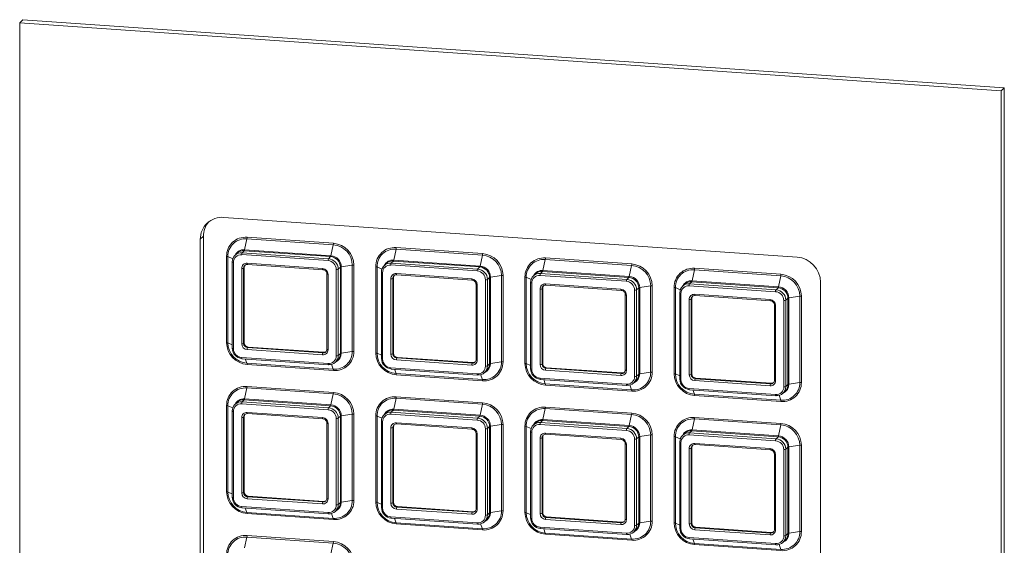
# Paper-space layout 'Sheet6' of a CAD drawing. Header units: millimetres. Extents: x 5 to 415, y 5 to 292.
# Tile 5 of 7: x 305 to 365, y 145 to 177. Entities that reach past the tile are written whole.
import ezdxf

# ---------------------------------------------------------------- set-up
doc = ezdxf.new("R2010")
doc.units = ezdxf.units.MM

psp = doc.layouts.new('Sheet6')

# ---------------------------------------------------------------- linework, layer by layer
at = {"color": 7, "linetype": 'Continuous', "lineweight": 15}
for p, q in [((304.679, 177.004), (304.873, 177.192)), ((365.05, 172.818), (304.679, 177.004)), ((304.679, 177.004), (304.679, 111.804)), ((365.244, 173.005), (304.873, 177.192)), ((365.05, 172.818), (365.244, 173.005)), ((365.05, 107.618), (365.05, 172.818)), ((365.244, 107.805), (365.244, 173.005)), ((352.493, 162.58), (317.236, 165.025)), ((315.787, 163.677), (315.982, 163.865)), ((315.787, 163.677), (315.787, 128.421)), ((315.982, 163.865), (315.982, 128.608)), ((318.654, 163.706), (318.511, 163.036)), ((323.967, 163.338), (318.654, 163.706)), ((318.664, 163.801), (323.976, 163.433)), ((318.489, 162.978), (318.36, 162.854)), ((323.801, 162.61), (318.489, 162.978)), ((318.511, 163.036), (323.824, 162.667)), ((323.967, 163.338), (323.824, 162.667)), ((327.831, 163.07), (327.688, 162.399)), ((333.143, 162.702), (327.831, 163.07)), ((327.84, 163.165), (333.153, 162.796)), ((317.406, 157.318), (317.406, 162.631)), ((317.482, 162.616), (317.482, 157.303)), ((318.054, 162.824), (317.925, 162.699)), ((323.646, 162.363), (318.334, 162.732)), ((318.36, 162.854), (323.672, 162.485)), ((323.801, 162.61), (323.672, 162.485)), ((327.665, 162.342), (327.536, 162.217)), ((332.977, 161.973), (327.665, 162.342)), ((327.688, 162.399), (333, 162.031)), ((333.143, 162.702), (333, 162.031)), ((337.007, 162.434), (336.864, 161.763)), ((342.319, 162.065), (337.007, 162.434)), ((337.016, 162.528), (342.329, 162.16)), ((317.753, 162.285), (317.753, 156.972)), ((317.827, 162.26), (317.827, 156.947)), ((318.334, 157.25), (318.334, 161.887)), ((318.495, 161.943), (318.456, 161.905)), ((318.456, 161.905), (318.456, 157.269)), ((318.495, 161.943), (318.495, 157.306)), ((318.672, 162.201), (323.308, 161.88)), ((318.691, 162.127), (323.327, 161.805)), ((324.153, 156.509), (324.153, 161.821)), ((324.405, 161.964), (324.276, 161.84)), ((324.276, 161.84), (324.276, 156.527)), ((324.405, 156.651), (324.405, 161.964)), ((325.139, 162.085), (324.463, 161.984)), ((324.463, 161.984), (324.463, 156.671)), ((325.139, 156.772), (325.139, 162.085)), ((325.234, 162.088), (325.234, 156.775)), ((326.583, 156.682), (326.583, 161.994)), ((326.659, 161.979), (326.659, 156.667)), ((327.231, 162.188), (327.102, 162.063)), ((332.823, 161.727), (327.51, 162.096)), ((327.536, 162.217), (332.849, 161.849)), ((332.977, 161.973), (332.849, 161.849)), ((336.864, 161.763), (342.177, 161.394)), ((342.319, 162.065), (342.177, 161.394)), ((346.183, 161.797), (346.04, 161.126)), ((351.496, 161.429), (346.183, 161.797)), ((346.193, 161.892), (351.505, 161.523)), ((323.572, 161.543), (323.572, 156.907)), ((323.646, 161.518), (323.646, 156.882)), ((326.929, 161.649), (326.929, 156.336)), ((327.003, 161.624), (327.003, 156.311)), ((327.51, 156.614), (327.51, 161.25)), ((327.671, 161.306), (327.633, 161.269)), ((327.633, 161.269), (327.633, 156.632)), ((327.671, 161.306), (327.671, 156.67)), ((327.848, 161.565), (332.485, 161.243)), ((327.867, 161.49), (332.504, 161.169)), ((333.33, 155.872), (333.33, 161.185)), ((333.581, 161.328), (333.452, 161.203)), ((333.452, 161.203), (333.452, 155.891)), ((333.581, 156.015), (333.581, 161.328)), ((334.315, 161.448), (333.639, 161.347)), ((333.639, 161.347), (333.639, 156.035)), ((334.315, 156.136), (334.315, 161.448)), ((334.41, 161.452), (334.41, 156.139)), ((335.759, 156.045), (335.759, 161.358)), ((335.835, 161.343), (335.835, 156.03)), ((336.407, 161.551), (336.278, 161.427)), ((341.999, 161.091), (336.686, 161.459)), ((336.841, 161.705), (336.712, 161.581)), ((336.712, 161.581), (342.025, 161.212)), ((342.154, 161.337), (336.841, 161.705)), ((342.154, 161.337), (342.025, 161.212)), ((346.04, 161.126), (351.353, 160.758)), ((351.496, 161.429), (351.353, 160.758)), ((332.749, 160.907), (332.749, 156.27)), ((332.823, 160.882), (332.823, 156.245)), ((336.105, 161.012), (336.105, 155.7)), ((336.179, 160.987), (336.179, 155.675)), ((336.686, 155.978), (336.686, 160.614)), ((336.848, 160.67), (336.809, 160.632)), ((336.809, 160.632), (336.809, 155.996)), ((336.848, 160.67), (336.848, 156.033)), ((337.024, 160.929), (341.661, 160.607)), ((337.043, 160.854), (341.68, 160.532)), ((342.506, 155.236), (342.506, 160.548)), ((342.757, 160.691), (342.629, 160.567)), ((342.629, 160.567), (342.629, 155.254)), ((342.757, 155.379), (342.757, 160.691)), ((343.491, 160.812), (342.816, 160.711)), ((342.816, 160.711), (342.816, 155.398)), ((343.491, 155.499), (343.491, 160.812)), ((343.586, 160.815), (343.586, 155.503)), ((344.935, 155.409), (344.935, 160.722)), ((345.011, 160.707), (345.011, 155.394)), ((345.583, 160.915), (345.454, 160.79)), ((351.175, 160.454), (345.863, 160.823)), ((346.017, 161.069), (345.889, 160.944)), ((345.889, 160.944), (351.201, 160.576)), ((351.33, 160.7), (346.017, 161.069)), ((351.33, 160.7), (351.201, 160.576)), ((353.942, 125.775), (353.942, 161.031)), ((341.925, 160.271), (341.925, 155.634)), ((341.999, 160.246), (341.999, 155.609)), ((345.281, 160.376), (345.281, 155.063)), ((345.356, 160.351), (345.356, 155.038)), ((345.863, 155.341), (345.863, 159.978)), ((346.024, 160.033), (345.985, 159.996)), ((345.985, 159.996), (345.985, 155.359)), ((346.024, 160.033), (346.024, 155.397)), ((346.201, 160.292), (350.837, 159.971)), ((346.22, 160.217), (350.856, 159.896)), ((351.682, 154.599), (351.682, 159.912)), ((351.934, 160.055), (351.805, 159.93)), ((351.805, 159.93), (351.805, 154.618)), ((351.934, 154.742), (351.934, 160.055)), ((352.668, 160.176), (351.992, 160.075)), ((351.992, 160.075), (351.992, 154.762)), ((352.668, 154.863), (352.668, 160.176)), ((352.763, 160.179), (352.763, 154.866)), ((351.101, 159.634), (351.101, 154.998)), ((351.175, 159.609), (351.175, 154.973)), ((318.495, 157.306), (318.456, 157.269)), ((323.308, 156.567), (318.672, 156.889)), ((318.737, 157.048), (318.698, 157.01)), ((318.698, 157.01), (323.334, 156.689)), ((318.737, 157.048), (323.373, 156.726)), ((318.334, 156.405), (323.646, 156.037)), ((318.353, 156.33), (323.665, 155.962)), ((323.373, 156.726), (323.334, 156.689)), ((324.405, 156.651), (324.276, 156.527)), ((325.139, 156.772), (324.463, 156.671)), ((327.671, 156.67), (327.633, 156.632)), ((327.913, 156.411), (327.874, 156.374)), ((327.874, 156.374), (332.51, 156.052)), ((327.913, 156.411), (332.549, 156.09)), ((318.654, 156.05), (323.967, 155.681)), ((323.976, 155.605), (318.664, 155.974)), ((324.106, 156.119), (324.235, 156.244)), ((327.51, 155.769), (332.823, 155.4)), ((327.529, 155.694), (332.842, 155.326)), ((332.485, 155.931), (327.848, 156.252)), ((332.549, 156.09), (332.51, 156.052)), ((333.581, 156.015), (333.452, 155.891)), ((334.315, 156.136), (333.639, 156.035)), ((336.848, 156.033), (336.809, 155.996)), ((337.089, 155.775), (337.05, 155.738)), ((337.05, 155.738), (341.687, 155.416)), ((337.089, 155.775), (341.726, 155.454)), ((327.831, 155.413), (333.143, 155.045)), ((333.153, 154.969), (327.84, 155.337)), ((333.283, 155.483), (333.412, 155.607)), ((336.686, 155.132), (341.999, 154.764)), ((336.705, 155.058), (342.018, 154.689)), ((341.661, 155.294), (337.024, 155.616)), ((341.726, 155.454), (341.687, 155.416)), ((342.757, 155.379), (342.629, 155.254)), ((343.491, 155.499), (342.816, 155.398)), ((346.024, 155.397), (345.985, 155.359)), ((346.265, 155.139), (346.227, 155.101)), ((346.227, 155.101), (350.863, 154.78)), ((346.265, 155.139), (350.902, 154.817)), ((318.654, 154.53), (318.511, 153.859)), ((323.967, 154.162), (318.654, 154.53)), ((318.664, 154.625), (323.976, 154.256)), ((337.007, 154.777), (342.319, 154.409)), ((342.329, 154.332), (337.016, 154.701)), ((342.459, 154.846), (342.588, 154.971)), ((345.863, 154.496), (351.175, 154.128)), ((350.837, 154.658), (346.201, 154.98)), ((350.902, 154.817), (350.863, 154.78)), ((351.934, 154.742), (351.805, 154.618)), ((352.668, 154.863), (351.992, 154.762)), ((318.511, 153.859), (323.824, 153.491)), ((323.967, 154.162), (323.824, 153.491)), ((327.831, 153.894), (327.688, 153.223)), ((333.143, 153.525), (327.831, 153.894)), ((327.84, 153.988), (333.153, 153.62)), ((345.882, 154.421), (351.194, 154.053)), ((346.183, 154.141), (351.496, 153.772)), ((351.505, 153.696), (346.193, 154.064)), ((351.635, 154.21), (351.764, 154.335)), ((317.406, 148.142), (317.406, 153.454)), ((317.482, 153.439), (317.482, 148.127)), ((318.054, 153.648), (317.925, 153.523)), ((323.646, 153.187), (318.334, 153.556)), ((318.489, 153.802), (318.36, 153.677)), ((318.36, 153.677), (323.672, 153.309)), ((323.801, 153.433), (318.489, 153.802)), ((323.801, 153.433), (323.672, 153.309)), ((333.143, 153.525), (333, 152.854)), ((337.007, 153.257), (336.864, 152.586)), ((342.319, 152.889), (337.007, 153.257)), ((337.016, 153.352), (342.329, 152.983)), ((317.753, 153.109), (317.753, 147.796)), ((317.827, 153.084), (317.827, 147.771)), ((318.334, 148.074), (318.334, 152.71)), ((318.495, 152.766), (318.456, 152.729)), ((318.456, 152.729), (318.456, 148.092)), ((318.495, 152.766), (318.495, 148.13)), ((318.672, 153.025), (323.308, 152.704)), ((318.691, 152.95), (323.327, 152.629)), ((324.153, 147.332), (324.153, 152.645)), ((324.405, 152.788), (324.276, 152.663)), ((324.276, 152.663), (324.276, 147.351)), ((324.405, 147.475), (324.405, 152.788)), ((325.139, 152.908), (324.463, 152.807)), ((324.463, 152.807), (324.463, 147.495)), ((325.139, 147.596), (325.139, 152.908)), ((325.234, 152.912), (325.234, 147.599)), ((326.583, 147.505), (326.583, 152.818)), ((326.659, 152.803), (326.659, 147.49)), ((327.231, 153.011), (327.102, 152.887)), ((332.823, 152.551), (327.51, 152.919)), ((327.665, 153.165), (327.536, 153.041)), ((327.536, 153.041), (332.849, 152.672)), ((332.977, 152.797), (327.665, 153.165)), ((327.688, 153.223), (333, 152.854)), ((332.977, 152.797), (332.849, 152.672)), ((342.319, 152.889), (342.177, 152.218)), ((346.193, 152.716), (351.505, 152.347)), ((323.572, 152.367), (323.572, 147.731)), ((323.646, 152.342), (323.646, 147.706)), ((326.929, 152.472), (326.929, 147.16)), ((327.003, 152.447), (327.003, 147.135)), ((327.51, 147.438), (327.51, 152.074)), ((327.671, 152.13), (327.633, 152.092)), ((327.633, 152.092), (327.633, 147.456)), ((327.671, 152.13), (327.671, 147.493)), ((327.848, 152.389), (332.485, 152.067)), ((327.867, 152.314), (332.504, 151.992)), ((333.581, 152.151), (333.452, 152.027)), ((333.452, 152.027), (333.452, 146.714)), ((333.581, 146.839), (333.581, 152.151)), ((334.315, 152.272), (333.639, 152.171)), ((333.639, 152.171), (333.639, 146.858)), ((334.315, 146.959), (334.315, 152.272)), ((334.41, 152.275), (334.41, 146.963)), ((335.759, 146.869), (335.759, 152.182)), ((335.835, 152.167), (335.835, 146.854)), ((336.407, 152.375), (336.278, 152.25)), ((341.999, 151.914), (336.686, 152.283)), ((336.841, 152.529), (336.712, 152.404)), ((336.712, 152.404), (342.025, 152.036)), ((342.154, 152.161), (336.841, 152.529)), ((336.864, 152.586), (342.177, 152.218)), ((342.154, 152.161), (342.025, 152.036)), ((346.183, 152.621), (346.04, 151.95)), ((351.496, 152.253), (346.183, 152.621)), ((351.496, 152.253), (351.353, 151.582)), ((332.749, 151.731), (332.749, 147.094)), ((332.823, 151.706), (332.823, 147.069)), ((333.33, 146.696), (333.33, 152.009)), ((336.105, 151.836), (336.105, 146.523)), ((336.179, 151.811), (336.179, 146.498)), ((336.686, 146.801), (336.686, 151.438)), ((336.848, 151.493), (336.809, 151.456)), ((336.809, 151.456), (336.809, 146.82)), ((336.848, 151.493), (336.848, 146.857)), ((337.024, 151.752), (341.661, 151.431)), ((337.043, 151.678), (341.68, 151.356)), ((342.757, 151.515), (342.629, 151.39)), ((342.757, 146.202), (342.757, 151.515)), ((343.491, 151.636), (342.816, 151.535)), ((342.816, 151.535), (342.816, 146.222)), ((343.491, 146.323), (343.491, 151.636)), ((343.586, 151.639), (343.586, 146.326)), ((344.935, 146.233), (344.935, 151.545)), ((345.011, 151.53), (345.011, 146.218)), ((345.583, 151.738), (345.454, 151.614)), ((351.175, 151.278), (345.863, 151.646)), ((346.017, 151.893), (345.889, 151.768)), ((345.889, 151.768), (351.201, 151.4)), ((351.33, 151.524), (346.017, 151.893)), ((346.04, 151.95), (351.353, 151.582)), ((351.33, 151.524), (351.201, 151.4)), ((341.925, 151.094), (341.925, 146.458)), ((341.999, 151.069), (341.999, 146.433)), ((342.506, 146.06), (342.506, 151.372)), ((342.629, 151.39), (342.629, 146.078)), ((345.281, 151.2), (345.281, 145.887)), ((345.356, 151.175), (345.356, 145.862)), ((346.024, 150.857), (345.985, 150.82)), ((345.985, 150.82), (345.985, 146.183)), ((346.024, 150.857), (346.024, 146.221)), ((346.201, 151.116), (350.837, 150.794)), ((346.22, 151.041), (350.856, 150.72)), ((351.934, 150.879), (351.805, 150.754)), ((351.934, 145.566), (351.934, 150.879)), ((352.668, 150.999), (351.992, 150.898)), ((351.992, 150.898), (351.992, 145.586)), ((352.668, 145.687), (352.668, 150.999)), ((352.763, 151.002), (352.763, 145.69)), ((345.863, 146.165), (345.863, 150.801)), ((351.101, 150.458), (351.101, 145.821)), ((351.175, 150.433), (351.175, 145.796)), ((351.682, 145.423), (351.682, 150.736)), ((351.805, 150.754), (351.805, 145.441)), ((318.495, 148.13), (318.456, 148.092)), ((318.737, 147.872), (318.698, 147.834)), ((318.698, 147.834), (323.334, 147.513)), ((318.737, 147.872), (323.373, 147.55)), ((318.334, 147.229), (323.646, 146.86)), ((323.308, 147.391), (318.672, 147.712)), ((323.373, 147.55), (323.334, 147.513)), ((324.405, 147.475), (324.276, 147.351)), ((325.139, 147.596), (324.463, 147.495)), ((327.671, 147.493), (327.633, 147.456)), ((327.913, 147.235), (327.874, 147.198)), ((327.874, 147.198), (332.51, 146.876)), ((327.913, 147.235), (332.549, 146.914)), ((318.353, 147.154), (323.665, 146.786)), ((318.654, 146.873), (323.967, 146.505)), ((323.976, 146.429), (318.664, 146.797)), ((324.106, 146.943), (324.235, 147.068)), ((327.51, 146.592), (332.823, 146.224)), ((332.485, 146.755), (327.848, 147.076)), ((332.549, 146.914), (332.51, 146.876)), ((333.581, 146.839), (333.452, 146.714)), ((334.315, 146.959), (333.639, 146.858)), ((336.848, 146.857), (336.809, 146.82)), ((337.089, 146.599), (337.05, 146.561)), ((337.089, 146.599), (341.726, 146.277)), ((327.529, 146.518), (332.842, 146.149)), ((327.831, 146.237), (333.143, 145.869)), ((333.153, 145.792), (327.84, 146.161)), ((333.283, 146.307), (333.412, 146.431)), ((341.661, 146.118), (337.024, 146.44)), ((337.05, 146.561), (341.687, 146.24)), ((341.726, 146.277), (341.687, 146.24)), ((342.757, 146.202), (342.629, 146.078)), ((343.491, 146.323), (342.816, 146.222)), ((346.024, 146.221), (345.985, 146.183)), ((346.265, 145.962), (346.227, 145.925)), ((346.265, 145.962), (350.902, 145.641)), ((318.664, 145.448), (323.976, 145.08)), ((336.686, 145.956), (341.999, 145.588)), ((336.705, 145.881), (342.018, 145.513)), ((337.007, 145.601), (342.319, 145.232)), ((342.329, 145.156), (337.016, 145.524)), ((342.459, 145.67), (342.588, 145.795)), ((350.837, 145.482), (346.201, 145.803)), ((346.227, 145.925), (350.863, 145.603)), ((350.902, 145.641), (350.863, 145.603)), ((351.934, 145.566), (351.805, 145.441)), ((352.668, 145.687), (351.992, 145.586)), ((318.654, 145.354), (318.511, 144.683)), ((323.967, 144.985), (318.654, 145.354)), ((323.967, 144.985), (323.824, 144.315)), ((345.863, 145.32), (351.175, 144.951)), ((345.882, 145.245), (351.194, 144.876)), ((346.183, 144.964), (351.496, 144.596)), ((351.505, 144.52), (346.193, 144.888)), ((351.635, 145.034), (351.764, 145.158))]:
    psp.add_line(p, q, dxfattribs=at)
at = {"color": 8, "linetype": 'Continuous', "lineweight": 15}
for p, q in [((317.482, 162.616), (317.787, 162.479)), ((326.659, 161.979), (326.963, 161.843)), ((335.835, 161.343), (336.139, 161.207)), ((345.011, 160.707), (345.315, 160.57)), ((317.482, 157.303), (317.753, 157.182)), ((318.654, 156.05), (318.558, 156.316)), ((326.659, 156.667), (326.929, 156.546)), ((323.967, 155.681), (323.856, 155.987)), ((327.831, 155.413), (327.734, 155.68)), ((335.835, 156.03), (336.105, 155.909)), ((333.143, 155.045), (333.033, 155.35)), ((345.011, 155.394), (345.281, 155.273)), ((337.007, 154.777), (336.911, 155.043)), ((342.319, 154.409), (342.209, 154.714)), ((346.183, 154.141), (346.087, 154.407)), ((351.496, 153.772), (351.385, 154.078)), ((317.482, 153.439), (317.787, 153.303)), ((326.659, 152.803), (326.963, 152.667)), ((335.835, 152.167), (336.139, 152.03)), ((345.011, 151.53), (345.315, 151.394)), ((317.482, 148.127), (317.753, 148.006)), ((326.659, 147.49), (326.929, 147.369)), ((318.654, 146.873), (318.558, 147.14)), ((323.967, 146.505), (323.856, 146.81)), ((335.835, 146.854), (336.105, 146.733)), ((327.831, 146.237), (327.734, 146.503)), ((333.143, 145.869), (333.033, 146.174)), ((345.011, 146.218), (345.281, 146.096)), ((337.007, 145.601), (336.911, 145.867)), ((342.319, 145.232), (342.209, 145.538)), ((346.183, 144.964), (346.087, 145.231)), ((351.496, 144.596), (351.385, 144.901))]:
    psp.add_line(p, q, dxfattribs=at)
at = {"color": 7, "linetype": 'Continuous', "lineweight": 15, "flags": 128}
for points in [[(317.756, 162.292), (317.753, 162.287), (317.753, 162.285)], [(326.932, 161.655), (326.929, 161.65), (326.929, 161.649)], [(336.109, 161.019), (336.105, 161.014), (336.105, 161.012)], [(345.281, 160.376), (345.282, 160.378), (345.285, 160.383)], [(323.665, 155.962), (323.667, 155.962), (323.672, 155.965)], [(332.842, 155.326), (332.843, 155.326), (332.849, 155.329)], [(342.018, 154.689), (342.02, 154.689), (342.025, 154.692)], [(351.201, 154.056), (351.196, 154.053), (351.194, 154.053)], [(317.756, 153.115), (317.753, 153.11), (317.753, 153.109)], [(326.932, 152.479), (326.929, 152.474), (326.929, 152.472)], [(336.109, 151.843), (336.105, 151.838), (336.105, 151.836)], [(345.281, 151.2), (345.282, 151.201), (345.285, 151.206)], [(323.665, 146.786), (323.667, 146.786), (323.672, 146.789)], [(332.842, 146.149), (332.843, 146.149), (332.849, 146.152)], [(342.018, 145.513), (342.02, 145.513), (342.025, 145.516)], [(351.201, 144.88), (351.196, 144.877), (351.194, 144.876)]]:
    psp.add_lwpolyline(points, dxfattribs=at)
at = {"color": 8, "linetype": 'Continuous', "lineweight": 15, "flags": 128}
for points in [[(317.753, 162.285), (317.753, 162.282), (317.758, 162.277), (317.766, 162.272), (317.777, 162.268), (317.792, 162.264), (317.808, 162.262), (317.827, 162.26)], [(318.672, 162.201), (318.672, 162.183), (318.674, 162.166), (318.676, 162.152), (318.679, 162.14), (318.683, 162.132), (318.688, 162.128), (318.691, 162.127)], [(323.308, 161.88), (323.309, 161.861), (323.31, 161.845), (323.313, 161.83), (323.316, 161.819), (323.32, 161.811), (323.324, 161.806), (323.327, 161.805)], [(326.929, 161.649), (326.93, 161.645), (326.934, 161.64), (326.942, 161.636), (326.954, 161.632), (326.968, 161.628), (326.985, 161.625), (327.003, 161.624)], [(327.848, 161.565), (327.849, 161.547), (327.85, 161.53), (327.852, 161.516), (327.856, 161.504), (327.86, 161.496), (327.864, 161.491), (327.867, 161.49)], [(332.485, 161.243), (332.485, 161.225), (332.487, 161.208), (332.489, 161.194), (332.492, 161.182), (332.496, 161.174), (332.501, 161.17), (332.503, 161.169)], [(336.105, 161.012), (336.106, 161.009), (336.11, 161.004), (336.119, 160.999), (336.13, 160.995), (336.144, 160.992), (336.161, 160.989), (336.179, 160.987)], [(337.024, 160.929), (337.025, 160.91), (337.026, 160.894), (337.029, 160.879), (337.032, 160.868), (337.036, 160.859), (337.04, 160.855), (337.043, 160.854)], [(341.661, 160.607), (341.661, 160.589), (341.663, 160.572), (341.665, 160.558), (341.668, 160.546), (341.672, 160.538), (341.677, 160.533), (341.68, 160.532)], [(345.356, 160.351), (345.337, 160.353), (345.321, 160.355), (345.306, 160.359), (345.295, 160.363), (345.287, 160.368), (345.282, 160.372), (345.281, 160.376)], [(351.175, 159.609), (351.157, 159.611), (351.14, 159.614), (351.126, 159.617), (351.115, 159.621), (351.106, 159.626), (351.102, 159.631), (351.101, 159.634)], [(317.753, 156.972), (317.753, 156.969), (317.758, 156.964), (317.766, 156.959), (317.777, 156.955), (317.792, 156.952), (317.808, 156.949), (317.827, 156.947)], [(323.572, 156.907), (323.573, 156.903), (323.578, 156.899), (323.586, 156.894), (323.597, 156.89), (323.611, 156.886), (323.628, 156.884), (323.646, 156.882)], [(318.334, 156.405), (318.334, 156.387), (318.336, 156.37), (318.338, 156.356), (318.341, 156.344), (318.345, 156.336), (318.35, 156.331), (318.353, 156.33)], [(326.929, 156.336), (326.93, 156.333), (326.934, 156.328), (326.942, 156.323), (326.954, 156.319), (326.968, 156.315), (326.985, 156.313), (327.003, 156.311)], [(332.749, 156.27), (332.749, 156.267), (332.754, 156.262), (332.762, 156.258), (332.773, 156.253), (332.788, 156.25), (332.804, 156.247), (332.823, 156.245)], [(323.646, 156.037), (323.647, 156.018), (323.648, 156.002), (323.651, 155.987), (323.654, 155.976), (323.658, 155.967), (323.662, 155.963), (323.665, 155.962)], [(327.51, 155.769), (327.511, 155.75), (327.512, 155.734), (327.514, 155.719), (327.518, 155.708), (327.522, 155.7), (327.526, 155.695), (327.529, 155.694)], [(336.105, 155.7), (336.106, 155.696), (336.11, 155.691), (336.119, 155.687), (336.13, 155.683), (336.144, 155.679), (336.161, 155.676), (336.179, 155.675)], [(332.823, 155.4), (332.823, 155.382), (332.825, 155.365), (332.827, 155.351), (332.83, 155.339), (332.834, 155.331), (332.839, 155.326), (332.842, 155.326)], [(336.686, 155.132), (336.687, 155.114), (336.688, 155.097), (336.691, 155.083), (336.694, 155.071), (336.698, 155.063), (336.702, 155.059), (336.705, 155.058)], [(341.925, 155.634), (341.926, 155.631), (341.93, 155.626), (341.938, 155.621), (341.95, 155.617), (341.964, 155.614), (341.981, 155.611), (341.999, 155.609)], [(345.356, 155.038), (345.337, 155.04), (345.321, 155.043), (345.306, 155.046), (345.295, 155.05), (345.287, 155.055), (345.282, 155.06), (345.281, 155.063)], [(341.999, 154.764), (341.999, 154.746), (342.001, 154.729), (342.003, 154.714), (342.007, 154.703), (342.01, 154.695), (342.015, 154.69), (342.018, 154.689)], [(351.175, 154.973), (351.157, 154.975), (351.14, 154.977), (351.126, 154.981), (351.115, 154.985), (351.106, 154.989), (351.102, 154.994), (351.101, 154.998)], [(317.753, 153.109), (317.753, 153.105), (317.758, 153.1), (317.766, 153.096), (317.777, 153.092), (317.792, 153.088), (317.808, 153.085), (317.827, 153.084)], [(318.672, 153.025), (318.672, 153.007), (318.674, 152.99), (318.676, 152.976), (318.679, 152.964), (318.683, 152.956), (318.688, 152.951), (318.691, 152.95)], [(323.308, 152.704), (323.309, 152.685), (323.31, 152.668), (323.313, 152.654), (323.316, 152.643), (323.32, 152.634), (323.324, 152.63), (323.327, 152.629)], [(326.929, 152.472), (326.93, 152.469), (326.934, 152.464), (326.942, 152.459), (326.954, 152.455), (326.968, 152.452), (326.985, 152.449), (327.003, 152.447)], [(327.848, 152.389), (327.849, 152.37), (327.85, 152.354), (327.852, 152.339), (327.856, 152.328), (327.86, 152.319), (327.864, 152.315), (327.867, 152.314)], [(332.485, 152.067), (332.485, 152.049), (332.487, 152.032), (332.489, 152.018), (332.492, 152.006), (332.496, 151.998), (332.501, 151.993), (332.503, 151.992)], [(336.105, 151.836), (336.106, 151.833), (336.11, 151.828), (336.119, 151.823), (336.13, 151.819), (336.144, 151.815), (336.161, 151.813), (336.179, 151.811)], [(337.024, 151.752), (337.025, 151.734), (337.026, 151.717), (337.029, 151.703), (337.032, 151.691), (337.036, 151.683), (337.04, 151.678), (337.043, 151.678)], [(341.661, 151.431), (341.661, 151.412), (341.663, 151.396), (341.665, 151.381), (341.668, 151.37), (341.672, 151.362), (341.677, 151.357), (341.68, 151.356)], [(345.356, 151.175), (345.337, 151.176), (345.321, 151.179), (345.306, 151.182), (345.295, 151.187), (345.287, 151.191), (345.282, 151.196), (345.281, 151.2)], [(351.175, 150.433), (351.157, 150.435), (351.14, 150.437), (351.126, 150.441), (351.115, 150.445), (351.106, 150.45), (351.102, 150.454), (351.101, 150.458)], [(317.753, 147.796), (317.753, 147.793), (317.758, 147.788), (317.766, 147.783), (317.777, 147.779), (317.792, 147.776), (317.808, 147.773), (317.827, 147.771)], [(318.334, 147.229), (318.334, 147.21), (318.336, 147.194), (318.338, 147.179), (318.341, 147.168), (318.345, 147.16), (318.35, 147.155), (318.353, 147.154)], [(323.572, 147.731), (323.573, 147.727), (323.578, 147.722), (323.586, 147.718), (323.597, 147.713), (323.611, 147.71), (323.628, 147.707), (323.646, 147.706)], [(323.646, 146.86), (323.647, 146.842), (323.648, 146.825), (323.651, 146.811), (323.654, 146.799), (323.658, 146.791), (323.662, 146.787), (323.665, 146.786)], [(326.929, 147.16), (326.93, 147.156), (326.934, 147.151), (326.942, 147.147), (326.954, 147.143), (326.968, 147.139), (326.985, 147.136), (327.003, 147.135)], [(327.51, 146.592), (327.511, 146.574), (327.512, 146.557), (327.514, 146.543), (327.518, 146.531), (327.522, 146.523), (327.526, 146.519), (327.529, 146.518)], [(332.749, 147.094), (332.749, 147.091), (332.754, 147.086), (332.762, 147.081), (332.773, 147.077), (332.788, 147.074), (332.804, 147.071), (332.823, 147.069)], [(332.823, 146.224), (332.823, 146.206), (332.825, 146.189), (332.827, 146.175), (332.83, 146.163), (332.834, 146.155), (332.839, 146.15), (332.842, 146.149)], [(336.105, 146.523), (336.106, 146.52), (336.11, 146.515), (336.119, 146.51), (336.13, 146.506), (336.144, 146.503), (336.161, 146.5), (336.179, 146.498)], [(341.925, 146.458), (341.926, 146.454), (341.93, 146.449), (341.938, 146.445), (341.95, 146.441), (341.964, 146.437), (341.981, 146.435), (341.999, 146.433)], [(336.686, 145.956), (336.687, 145.938), (336.688, 145.921), (336.691, 145.907), (336.694, 145.895), (336.698, 145.887), (336.702, 145.882), (336.705, 145.881)], [(341.999, 145.588), (341.999, 145.569), (342.001, 145.553), (342.003, 145.538), (342.007, 145.527), (342.01, 145.518), (342.015, 145.514), (342.018, 145.513)], [(345.356, 145.862), (345.337, 145.864), (345.321, 145.866), (345.306, 145.87), (345.295, 145.874), (345.287, 145.879), (345.282, 145.884), (345.281, 145.887)], [(351.175, 145.796), (351.157, 145.798), (351.14, 145.801), (351.126, 145.804), (351.115, 145.808), (351.106, 145.813), (351.102, 145.818), (351.101, 145.821)]]:
    psp.add_lwpolyline(points, dxfattribs=at)
at = {"color": 7, "linetype": 'Continuous', "lineweight": 15}
for centre, radius, start, end in [((317.125, 163.692), 1.338, 85.2232, 180.66235), ((317.339, 163.875), 1.358, 140.19647, 180.44786), ((318.567, 162.644), 1.161, 85.2232, 180.66235), ((318.564, 162.628), 1.082, 85.2232, 180.66235), ((318.195, 163.8), 0.469, 348.46322, 0.08817), ((318.443, 162.417), 0.563, 85.37412, 133.7209), ((318.386, 163.052), 0.126, 324.12159, 352.46122), ((323.507, 163.432), 0.469, 348.46322, 0.08817), ((323.866, 162.069), 1.273, 0.69004, 85.47107), ((323.869, 162.071), 1.365, 0.69004, 85.47107), ((327.743, 162.008), 1.161, 85.2232, 180.66235), ((327.74, 161.992), 1.082, 85.2232, 180.66235), ((327.371, 163.164), 0.469, 348.46322, 0.08817), ((317.398, 162.389), 0.242, 69.57542, 87.95914), ((318.313, 162.298), 0.557, 85.2232, 180.66235), ((318.295, 162.265), 0.468, 85.2232, 180.66235), ((318.555, 162.748), 0.222, 151.69239, 184.27461), ((323.867, 162.38), 0.222, 151.69239, 184.27461), ((323.603, 161.815), 0.551, 0.69004, 85.47107), ((323.62, 161.832), 0.656, 0.69004, 85.47107), ((323.699, 162.684), 0.126, 324.12159, 352.46122), ((323.749, 161.956), 0.656, 0.69004, 85.47107), ((323.769, 161.975), 0.694, 0.69004, 85.47107), ((327.62, 161.781), 0.563, 85.37412, 133.7209), ((327.563, 162.416), 0.126, 324.12159, 352.46122), ((332.684, 162.795), 0.469, 348.46322, 0.08817), ((333.043, 161.433), 1.273, 0.69004, 85.47107), ((333.045, 161.435), 1.365, 0.69004, 85.47107), ((336.92, 161.371), 1.161, 85.2232, 180.66235), ((336.917, 161.355), 1.082, 85.2232, 180.66235), ((336.547, 162.527), 0.469, 348.46322, 0.08817), ((352.368, 161.012), 1.573, 0.69004, 85.47107), ((318.646, 161.89), 0.312, 85.2232, 180.66235), ((318.365, 162.096), 0.212, 261.5, 295.49756), ((318.679, 161.908), 0.223, 85.2232, 180.66235), ((318.721, 161.944), 0.226, 141.36648, 180.43788), ((323.279, 161.514), 0.367, 0.69004, 85.47107), ((324.185, 162.031), 0.212, 261.5, 295.49756), ((324.471, 161.864), 0.12, 93.79443, 123.48403), ((325.202, 161.637), 0.452, 85.92211, 97.98099), ((326.574, 161.752), 0.242, 69.57542, 87.95914), ((327.49, 161.662), 0.557, 85.2232, 180.66235), ((327.471, 161.629), 0.468, 85.2232, 180.66235), ((327.731, 162.112), 0.222, 151.69239, 184.27461), ((333.044, 161.744), 0.222, 151.69239, 184.27461), ((332.779, 161.178), 0.551, 0.69004, 85.47107), ((332.797, 161.195), 0.656, 0.69004, 85.47107), ((332.875, 162.047), 0.126, 324.12159, 352.46122), ((332.926, 161.32), 0.656, 0.69004, 85.47107), ((332.946, 161.339), 0.694, 0.69004, 85.47107), ((336.739, 161.779), 0.126, 324.12159, 352.46122), ((341.86, 162.159), 0.469, 348.46322, 0.08817), ((342.219, 160.797), 1.273, 0.69004, 85.47107), ((342.221, 160.799), 1.365, 0.69004, 85.47107), ((346.096, 160.735), 1.161, 85.2232, 180.66235), ((346.093, 160.719), 1.082, 85.2232, 180.66235), ((345.724, 161.891), 0.469, 348.46322, 0.08817), ((327.822, 161.254), 0.312, 85.2232, 180.66235), ((327.541, 161.46), 0.212, 261.5, 295.49756), ((327.855, 161.271), 0.223, 85.2232, 180.66235), ((327.898, 161.308), 0.226, 141.36648, 180.43788), ((332.456, 160.877), 0.367, 0.69004, 85.47107), ((333.361, 161.394), 0.212, 261.5, 295.49756), ((333.647, 161.228), 0.12, 93.79443, 123.48403), ((334.378, 161.001), 0.452, 85.92211, 97.98099), ((335.75, 161.116), 0.242, 69.57542, 87.95914), ((336.666, 161.025), 0.557, 85.2232, 180.66235), ((336.647, 160.993), 0.468, 85.2232, 180.66235), ((336.796, 161.145), 0.563, 85.37412, 133.7209), ((336.907, 161.476), 0.222, 151.69239, 184.27461), ((342.22, 161.107), 0.222, 151.69239, 184.27461), ((341.973, 160.559), 0.656, 0.69004, 85.47107), ((342.051, 161.411), 0.126, 324.12159, 352.46122), ((342.102, 160.683), 0.656, 0.69004, 85.47107), ((342.122, 160.703), 0.694, 0.69004, 85.47107), ((345.915, 161.143), 0.126, 324.12159, 352.46122), ((351.036, 161.523), 0.469, 348.46322, 0.08817), ((351.395, 160.16), 1.273, 0.69004, 85.47107), ((351.397, 160.162), 1.365, 0.69004, 85.47107), ((336.998, 160.618), 0.312, 85.2232, 180.66235), ((336.718, 160.823), 0.212, 261.5, 295.49756), ((337.032, 160.635), 0.223, 85.2232, 180.66235), ((337.074, 160.672), 0.226, 141.36648, 180.43788), ((341.632, 160.241), 0.367, 0.69004, 85.47107), ((341.955, 160.542), 0.551, 0.69004, 85.47107), ((342.537, 160.758), 0.212, 261.5, 295.49756), ((342.824, 160.591), 0.12, 93.79443, 123.48403), ((343.554, 160.365), 0.452, 85.92211, 97.98099), ((344.927, 160.48), 0.242, 69.57542, 87.95914), ((345.842, 160.389), 0.557, 85.2232, 180.66235), ((345.824, 160.356), 0.468, 85.2232, 180.66235), ((345.972, 160.508), 0.563, 85.37412, 133.7209), ((346.084, 160.839), 0.222, 151.69239, 184.27461), ((351.396, 160.471), 0.222, 151.69239, 184.27461), ((351.149, 159.922), 0.656, 0.69004, 85.47107), ((351.228, 160.775), 0.126, 324.12159, 352.46122), ((351.278, 160.047), 0.656, 0.69004, 85.47107), ((351.298, 160.066), 0.694, 0.69004, 85.47107), ((346.175, 159.981), 0.312, 85.2232, 180.66235), ((345.894, 160.187), 0.212, 261.5, 295.49756), ((346.208, 159.998), 0.223, 85.2232, 180.66235), ((346.25, 160.035), 0.226, 141.36648, 180.43788), ((350.808, 159.605), 0.367, 0.69004, 85.47107), ((351.132, 159.905), 0.551, 0.69004, 85.47107), ((351.714, 160.122), 0.212, 261.5, 295.49756), ((352, 159.955), 0.12, 93.79443, 123.48403), ((352.731, 159.728), 0.452, 85.92211, 97.98099), ((318.772, 157.335), 1.365, 180.69004, 265.47107), ((317.398, 157.076), 0.242, 69.57542, 87.95914), ((318.755, 157.318), 1.273, 180.69004, 265.47107), ((318.411, 156.987), 0.656, 180.69004, 265.47107), ((318.377, 156.954), 0.551, 180.69004, 265.47107), ((318.365, 157.46), 0.212, 261.5, 295.49756), ((318.701, 157.255), 0.367, 180.69004, 265.47107), ((318.718, 157.272), 0.262, 180.69004, 265.47107), ((318.757, 157.309), 0.262, 180.69004, 265.47107), ((318.893, 156.905), 0.222, 151.69239, 184.27461), ((323.334, 156.878), 0.312, 265.2232, 0.66235), ((323.353, 156.911), 0.223, 265.2232, 0.66235), ((323.529, 156.584), 0.222, 151.69239, 184.27461), ((323.391, 156.953), 0.227, 265.5602, 306.59345), ((323.685, 156.503), 0.468, 265.2232, 0.66235), ((323.719, 156.52), 0.557, 265.2232, 0.66235), ((324.057, 156.76), 1.082, 265.2232, 0.66235), ((324.073, 156.762), 1.161, 265.2232, 0.66235), ((324.185, 156.718), 0.212, 261.5, 295.49756), ((323.842, 156.647), 0.563, 314.35606, 0.49388), ((324.471, 156.551), 0.12, 93.79443, 123.48403), ((325.202, 156.325), 0.452, 85.92211, 97.98099), ((327.948, 156.698), 1.365, 180.69004, 265.47107), ((326.574, 156.44), 0.242, 69.57542, 87.95914), ((327.931, 156.682), 1.273, 180.69004, 265.47107), ((327.588, 156.351), 0.656, 180.69004, 265.47107), ((327.554, 156.318), 0.551, 180.69004, 265.47107), ((327.541, 156.823), 0.212, 261.5, 295.49756), ((327.877, 156.618), 0.367, 180.69004, 265.47107), ((327.895, 156.635), 0.262, 180.69004, 265.47107), ((327.934, 156.673), 0.262, 180.69004, 265.47107), ((328.069, 156.269), 0.222, 151.69239, 184.27461), ((332.529, 156.275), 0.223, 265.2232, 0.66235), ((318.419, 155.982), 0.245, 358.06662, 16.10619), ((332.706, 155.947), 0.222, 151.69239, 184.27461), ((332.511, 156.242), 0.312, 265.2232, 0.66235), ((332.567, 156.317), 0.227, 265.5602, 306.59345), ((332.862, 155.867), 0.468, 265.2232, 0.66235), ((332.895, 155.884), 0.557, 265.2232, 0.66235), ((333.233, 156.123), 1.082, 265.2232, 0.66235), ((333.249, 156.126), 1.161, 265.2232, 0.66235), ((333.361, 156.082), 0.212, 261.5, 295.49756), ((333.018, 156.01), 0.563, 314.35606, 0.49388), ((333.647, 155.915), 0.12, 93.79443, 123.48403), ((334.378, 155.688), 0.452, 85.92211, 97.98099), ((337.124, 156.062), 1.365, 180.69004, 265.47107), ((335.75, 155.803), 0.242, 69.57542, 87.95914), ((337.107, 156.046), 1.273, 180.69004, 265.47107), ((336.764, 155.714), 0.656, 180.69004, 265.47107), ((336.73, 155.681), 0.551, 180.69004, 265.47107), ((336.718, 156.187), 0.212, 261.5, 295.49756), ((337.053, 155.982), 0.367, 180.69004, 265.47107), ((337.071, 155.999), 0.262, 180.69004, 265.47107), ((337.11, 156.036), 0.262, 180.69004, 265.47107), ((337.245, 155.633), 0.222, 151.69239, 184.27461), ((327.595, 155.345), 0.245, 358.06662, 16.10619), ((341.882, 155.311), 0.222, 151.69239, 184.27461), ((341.687, 155.605), 0.312, 265.2232, 0.66235), ((341.705, 155.638), 0.223, 265.2232, 0.66235), ((341.743, 155.68), 0.227, 265.5602, 306.59345), ((342.038, 155.23), 0.468, 265.2232, 0.66235), ((342.071, 155.248), 0.557, 265.2232, 0.66235), ((342.41, 155.487), 1.082, 265.2232, 0.66235), ((342.426, 155.489), 1.161, 265.2232, 0.66235), ((342.537, 155.445), 0.212, 261.5, 295.49756), ((342.194, 155.374), 0.563, 314.35606, 0.49388), ((342.824, 155.279), 0.12, 93.79443, 123.48403), ((343.554, 155.052), 0.452, 85.92211, 97.98099), ((346.3, 155.425), 1.365, 180.69004, 265.47107), ((344.927, 155.167), 0.242, 69.57542, 87.95914), ((346.284, 155.409), 1.273, 180.69004, 265.47107), ((345.94, 155.078), 0.656, 180.69004, 265.47107), ((345.894, 155.551), 0.212, 261.5, 295.49756), ((346.23, 155.346), 0.367, 180.69004, 265.47107), ((346.247, 155.363), 0.262, 180.69004, 265.47107), ((346.286, 155.4), 0.262, 180.69004, 265.47107), ((346.422, 154.996), 0.222, 151.69239, 184.27461), ((318.567, 153.468), 1.161, 85.2232, 180.66235), ((318.564, 153.452), 1.082, 85.2232, 180.66235), ((318.195, 154.624), 0.469, 348.46322, 0.08817), ((336.772, 154.709), 0.245, 358.06662, 16.10619), ((345.906, 155.045), 0.551, 180.69004, 265.47107), ((350.863, 154.969), 0.312, 265.2232, 0.66235), ((351.058, 154.675), 0.222, 151.69239, 184.27461), ((350.882, 155.002), 0.223, 265.2232, 0.66235), ((350.919, 155.044), 0.227, 265.5602, 306.59345), ((351.214, 154.594), 0.468, 265.2232, 0.66235), ((351.248, 154.611), 0.557, 265.2232, 0.66235), ((351.586, 154.85), 1.082, 265.2232, 0.66235), ((351.602, 154.853), 1.161, 265.2232, 0.66235), ((351.714, 154.809), 0.212, 261.5, 295.49756), ((351.37, 154.737), 0.563, 314.35606, 0.49388), ((352, 154.642), 0.12, 93.79443, 123.48403), ((352.731, 154.416), 0.452, 85.92211, 97.98099), ((318.386, 153.876), 0.126, 324.12159, 352.46122), ((323.507, 154.256), 0.469, 348.46322, 0.08817), ((323.866, 152.893), 1.273, 0.69004, 85.47107), ((323.869, 152.895), 1.365, 0.69004, 85.47107), ((327.743, 152.832), 1.161, 85.2232, 180.66235), ((327.74, 152.816), 1.082, 85.2232, 180.66235), ((327.371, 153.988), 0.469, 348.46322, 0.08817), ((345.948, 154.073), 0.245, 358.06662, 16.10619), ((317.398, 153.212), 0.242, 69.57542, 87.95914), ((318.313, 153.122), 0.557, 85.2232, 180.66235), ((318.295, 153.089), 0.468, 85.2232, 180.66235), ((318.443, 153.241), 0.563, 85.37412, 133.7209), ((318.555, 153.572), 0.222, 151.69239, 184.27461), ((323.867, 153.204), 0.222, 151.69239, 184.27461), ((323.62, 152.655), 0.656, 0.69004, 85.47107), ((323.699, 153.507), 0.126, 324.12159, 352.46122), ((323.749, 152.78), 0.656, 0.69004, 85.47107), ((323.769, 152.799), 0.694, 0.69004, 85.47107), ((332.684, 153.619), 0.469, 348.46322, 0.08817), ((333.043, 152.257), 1.273, 0.69004, 85.47107), ((333.045, 152.259), 1.365, 0.69004, 85.47107), ((336.92, 152.195), 1.161, 85.2232, 180.66235), ((336.917, 152.179), 1.082, 85.2232, 180.66235), ((336.547, 153.351), 0.469, 348.46322, 0.08817), ((318.646, 152.714), 0.312, 85.2232, 180.66235), ((318.365, 152.92), 0.212, 261.5, 295.49756), ((318.679, 152.731), 0.223, 85.2232, 180.66235), ((318.721, 152.768), 0.226, 141.36648, 180.43788), ((323.279, 152.338), 0.367, 0.69004, 85.47107), ((323.603, 152.638), 0.551, 0.69004, 85.47107), ((324.185, 152.854), 0.212, 261.5, 295.49756), ((324.471, 152.688), 0.12, 93.79443, 123.48403), ((325.202, 152.461), 0.452, 85.92211, 97.98099), ((326.574, 152.576), 0.242, 69.57542, 87.95914), ((327.49, 152.485), 0.557, 85.2232, 180.66235), ((327.471, 152.453), 0.468, 85.2232, 180.66235), ((327.62, 152.605), 0.563, 85.37412, 133.7209), ((327.731, 152.936), 0.222, 151.69239, 184.27461), ((327.563, 153.239), 0.126, 324.12159, 352.46122), ((333.044, 152.567), 0.222, 151.69239, 184.27461), ((332.797, 152.019), 0.656, 0.69004, 85.47107), ((332.875, 152.871), 0.126, 324.12159, 352.46122), ((332.926, 152.143), 0.656, 0.69004, 85.47107), ((332.946, 152.163), 0.694, 0.69004, 85.47107), ((341.86, 152.983), 0.469, 348.46322, 0.08817), ((342.219, 151.62), 1.273, 0.69004, 85.47107), ((342.221, 151.622), 1.365, 0.69004, 85.47107), ((346.096, 151.559), 1.161, 85.2232, 180.66235), ((346.093, 151.543), 1.082, 85.2232, 180.66235), ((345.724, 152.715), 0.469, 348.46322, 0.08817), ((327.822, 152.078), 0.312, 85.2232, 180.66235), ((327.541, 152.284), 0.212, 261.5, 295.49756), ((327.855, 152.095), 0.223, 85.2232, 180.66235), ((327.898, 152.132), 0.226, 141.36648, 180.43788), ((332.456, 151.701), 0.367, 0.69004, 85.47107), ((332.779, 152.002), 0.551, 0.69004, 85.47107), ((333.361, 152.218), 0.212, 261.5, 295.49756), ((333.647, 152.051), 0.12, 93.79443, 123.48403), ((334.378, 151.825), 0.452, 85.92211, 97.98099), ((335.75, 151.94), 0.242, 69.57542, 87.95914), ((336.666, 151.849), 0.557, 85.2232, 180.66235), ((336.647, 151.816), 0.468, 85.2232, 180.66235), ((336.796, 151.968), 0.563, 85.37412, 133.7209), ((336.907, 152.299), 0.222, 151.69239, 184.27461), ((336.739, 152.603), 0.126, 324.12159, 352.46122), ((342.22, 151.931), 0.222, 151.69239, 184.27461), ((341.973, 151.383), 0.656, 0.69004, 85.47107), ((342.051, 152.235), 0.126, 324.12159, 352.46122), ((342.102, 151.507), 0.656, 0.69004, 85.47107), ((342.122, 151.526), 0.694, 0.69004, 85.47107), ((351.036, 152.346), 0.469, 348.46322, 0.08817), ((351.395, 150.984), 1.273, 0.69004, 85.47107), ((351.397, 150.986), 1.365, 0.69004, 85.47107), ((336.998, 151.441), 0.312, 85.2232, 180.66235), ((336.718, 151.647), 0.212, 261.5, 295.49756), ((337.032, 151.459), 0.223, 85.2232, 180.66235), ((337.074, 151.495), 0.226, 141.36648, 180.43788), ((341.632, 151.065), 0.367, 0.69004, 85.47107), ((341.955, 151.366), 0.551, 0.69004, 85.47107), ((342.824, 151.415), 0.12, 93.79443, 123.48403), ((343.554, 151.188), 0.452, 85.92211, 97.98099), ((344.927, 151.303), 0.242, 69.57542, 87.95914), ((345.842, 151.213), 0.557, 85.2232, 180.66235), ((345.824, 151.18), 0.468, 85.2232, 180.66235), ((345.972, 151.332), 0.563, 85.37412, 133.7209), ((346.084, 151.663), 0.222, 151.69239, 184.27461), ((345.915, 151.967), 0.126, 324.12159, 352.46122), ((351.228, 151.598), 0.126, 324.12159, 352.46122), ((351.278, 150.871), 0.656, 0.69004, 85.47107), ((351.298, 150.89), 0.694, 0.69004, 85.47107), ((342.537, 151.582), 0.212, 261.5, 295.49756), ((346.175, 150.805), 0.312, 85.2232, 180.66235), ((345.894, 151.011), 0.212, 261.5, 295.49756), ((346.208, 150.822), 0.223, 85.2232, 180.66235), ((346.25, 150.859), 0.226, 141.36648, 180.43788), ((351.396, 151.295), 0.222, 151.69239, 184.27461), ((351.132, 150.729), 0.551, 0.69004, 85.47107), ((351.149, 150.746), 0.656, 0.69004, 85.47107), ((352, 150.779), 0.12, 93.79443, 123.48403), ((352.731, 150.552), 0.452, 85.92211, 97.98099), ((350.808, 150.428), 0.367, 0.69004, 85.47107), ((351.714, 150.945), 0.212, 261.5, 295.49756), ((318.772, 148.158), 1.365, 180.69004, 265.47107), ((317.398, 147.9), 0.242, 69.57542, 87.95914), ((318.755, 148.142), 1.273, 180.69004, 265.47107), ((318.411, 147.811), 0.656, 180.69004, 265.47107), ((318.365, 148.283), 0.212, 261.5, 295.49756), ((318.701, 148.078), 0.367, 180.69004, 265.47107), ((318.718, 148.095), 0.262, 180.69004, 265.47107), ((318.757, 148.133), 0.262, 180.69004, 265.47107), ((318.893, 147.729), 0.222, 151.69239, 184.27461), ((318.377, 147.778), 0.551, 180.69004, 265.47107), ((323.334, 147.702), 0.312, 265.2232, 0.66235), ((323.529, 147.407), 0.222, 151.69239, 184.27461), ((323.353, 147.735), 0.223, 265.2232, 0.66235), ((323.391, 147.777), 0.227, 265.5602, 306.59345), ((323.685, 147.327), 0.468, 265.2232, 0.66235), ((323.719, 147.344), 0.557, 265.2232, 0.66235), ((324.057, 147.583), 1.082, 265.2232, 0.66235), ((324.073, 147.586), 1.161, 265.2232, 0.66235), ((324.185, 147.542), 0.212, 261.5, 295.49756), ((323.842, 147.47), 0.563, 314.35606, 0.49388), ((324.471, 147.375), 0.12, 93.79443, 123.48403), ((325.202, 147.148), 0.452, 85.92211, 97.98099), ((327.948, 147.522), 1.365, 180.69004, 265.47107), ((326.574, 147.263), 0.242, 69.57542, 87.95914), ((327.931, 147.506), 1.273, 180.69004, 265.47107), ((327.541, 147.647), 0.212, 261.5, 295.49756), ((327.877, 147.442), 0.367, 180.69004, 265.47107), ((327.895, 147.459), 0.262, 180.69004, 265.47107), ((327.934, 147.497), 0.262, 180.69004, 265.47107), ((328.069, 147.093), 0.222, 151.69239, 184.27461), ((318.419, 146.806), 0.245, 358.06662, 16.10619), ((327.588, 147.174), 0.656, 180.69004, 265.47107), ((327.554, 147.141), 0.551, 180.69004, 265.47107), ((332.706, 146.771), 0.222, 151.69239, 184.27461), ((332.511, 147.066), 0.312, 265.2232, 0.66235), ((332.529, 147.098), 0.223, 265.2232, 0.66235), ((332.567, 147.14), 0.227, 265.5602, 306.59345), ((332.862, 146.691), 0.468, 265.2232, 0.66235), ((332.895, 146.708), 0.557, 265.2232, 0.66235), ((333.233, 146.947), 1.082, 265.2232, 0.66235), ((333.249, 146.949), 1.161, 265.2232, 0.66235), ((333.361, 146.905), 0.212, 261.5, 295.49756), ((333.018, 146.834), 0.563, 314.35606, 0.49388), ((333.647, 146.739), 0.12, 93.79443, 123.48403), ((334.378, 146.512), 0.452, 85.92211, 97.98099), ((337.124, 146.886), 1.365, 180.69004, 265.47107), ((335.75, 146.627), 0.242, 69.57542, 87.95914), ((337.107, 146.869), 1.273, 180.69004, 265.47107), ((336.718, 147.011), 0.212, 261.5, 295.49756), ((337.053, 146.806), 0.367, 180.69004, 265.47107), ((337.071, 146.823), 0.262, 180.69004, 265.47107), ((337.11, 146.86), 0.262, 180.69004, 265.47107), ((327.595, 146.169), 0.245, 358.06662, 16.10619), ((336.764, 146.538), 0.656, 180.69004, 265.47107), ((336.73, 146.505), 0.551, 180.69004, 265.47107), ((337.245, 146.456), 0.222, 151.69239, 184.27461), ((341.882, 146.135), 0.222, 151.69239, 184.27461), ((341.687, 146.429), 0.312, 265.2232, 0.66235), ((341.705, 146.462), 0.223, 265.2232, 0.66235), ((341.743, 146.504), 0.227, 265.5602, 306.59345), ((342.038, 146.054), 0.468, 265.2232, 0.66235), ((342.071, 146.071), 0.557, 265.2232, 0.66235), ((342.41, 146.311), 1.082, 265.2232, 0.66235), ((342.426, 146.313), 1.161, 265.2232, 0.66235), ((342.537, 146.269), 0.212, 261.5, 295.49756), ((342.194, 146.198), 0.563, 314.35606, 0.49388), ((342.824, 146.102), 0.12, 93.79443, 123.48403), ((343.554, 145.876), 0.452, 85.92211, 97.98099), ((346.3, 146.249), 1.365, 180.69004, 265.47107), ((344.927, 145.991), 0.242, 69.57542, 87.95914), ((346.284, 146.233), 1.273, 180.69004, 265.47107), ((345.894, 146.374), 0.212, 261.5, 295.49756), ((346.23, 146.169), 0.367, 180.69004, 265.47107), ((346.247, 146.186), 0.262, 180.69004, 265.47107), ((346.286, 146.224), 0.262, 180.69004, 265.47107), ((318.567, 144.292), 1.161, 85.2232, 180.66235), ((318.564, 144.276), 1.082, 85.2232, 180.66235), ((318.195, 145.448), 0.469, 348.46322, 0.08817), ((336.772, 145.533), 0.245, 358.06662, 16.10619), ((345.94, 145.902), 0.656, 180.69004, 265.47107), ((345.906, 145.869), 0.551, 180.69004, 265.47107), ((346.422, 145.82), 0.222, 151.69239, 184.27461), ((350.863, 145.793), 0.312, 265.2232, 0.66235), ((351.058, 145.498), 0.222, 151.69239, 184.27461), ((350.882, 145.826), 0.223, 265.2232, 0.66235), ((350.919, 145.868), 0.227, 265.5602, 306.59345), ((351.214, 145.418), 0.468, 265.2232, 0.66235), ((351.248, 145.435), 0.557, 265.2232, 0.66235), ((351.586, 145.674), 1.082, 265.2232, 0.66235), ((351.602, 145.676), 1.161, 265.2232, 0.66235), ((351.714, 145.633), 0.212, 261.5, 295.49756), ((351.37, 145.561), 0.563, 314.35606, 0.49388), ((352, 145.466), 0.12, 93.79443, 123.48403), ((352.731, 145.239), 0.452, 85.92211, 97.98099), ((323.507, 145.079), 0.469, 348.46322, 0.08817), ((323.866, 143.717), 1.273, 0.69004, 85.47107), ((323.869, 143.719), 1.365, 0.69004, 85.47107), ((345.948, 144.896), 0.245, 358.06662, 16.10619)]:
    psp.add_arc(centre, radius, start, end, dxfattribs=at)
at = {"color": 8, "linetype": 'Continuous', "lineweight": 15}
for centre, radius, start, end in [((318.462, 162.447), 0.59, 85.23095, 154.08996), ((327.639, 161.811), 0.59, 85.23095, 154.08996), ((336.815, 161.175), 0.59, 85.23095, 154.08996), ((323.636, 161.611), 0.0931, 226.64651, 276.29739), ((345.991, 160.538), 0.59, 85.23095, 154.08996), ((332.812, 160.974), 0.0931, 226.64651, 276.29739), ((341.989, 160.338), 0.0931, 226.64651, 276.29739), ((346.292, 160.276), 0.0926, 169.62174, 218.8448), ((350.929, 159.954), 0.0934, 169.76078, 218.47653), ((323.874, 156.664), 0.589, 293.86453, 0.72987), ((333.051, 156.027), 0.589, 293.86453, 0.72987), ((342.227, 155.391), 0.589, 293.86453, 0.72987), ((345.954, 154.479), 0.0926, 169.62174, 218.8448), ((351.403, 154.754), 0.589, 293.86453, 0.72987), ((318.462, 153.271), 0.59, 85.23095, 154.08996), ((351.266, 154.111), 0.0926, 169.62174, 218.8448), ((327.639, 152.635), 0.59, 85.23095, 154.08996), ((323.636, 152.435), 0.0931, 226.64651, 276.29739), ((336.815, 151.998), 0.59, 85.23095, 154.08996), ((332.812, 151.798), 0.0931, 226.64651, 276.29739), ((345.991, 151.362), 0.59, 85.23095, 154.08996), ((341.989, 151.162), 0.0931, 226.64651, 276.29739), ((346.292, 151.099), 0.0926, 169.62174, 218.8448), ((350.929, 150.778), 0.0934, 169.76078, 218.47653), ((323.874, 147.487), 0.589, 293.86453, 0.72987), ((333.051, 146.851), 0.589, 293.86453, 0.72987), ((342.227, 146.215), 0.589, 293.86453, 0.72987), ((351.403, 145.578), 0.589, 293.86453, 0.72987), ((345.954, 145.303), 0.0926, 169.62174, 218.8448), ((351.266, 144.935), 0.0926, 169.62174, 218.8448)]:
    psp.add_arc(centre, radius, start, end, dxfattribs=at)
at = {"color": 7, "linetype": 'Continuous', "lineweight": 15}
for points, knots in [([(323.327, 161.805), (323.345, 161.803), (323.392, 161.796), (323.465, 161.759), (323.53, 161.692), (323.567, 161.614), (323.571, 161.564), (323.572, 161.543)], [0, 0, 0, 0, 0.139967, 0.372259, 0.603769, 0.832853, 1, 1, 1, 1]), ([(332.504, 161.169), (332.521, 161.166), (332.568, 161.16), (332.641, 161.123), (332.707, 161.055), (332.743, 160.978), (332.747, 160.928), (332.749, 160.907)], [0, 0, 0, 0, 0.139967, 0.372259, 0.603769, 0.832853, 1, 1, 1, 1]), ([(341.68, 160.532), (341.697, 160.53), (341.744, 160.524), (341.817, 160.486), (341.883, 160.419), (341.919, 160.342), (341.923, 160.292), (341.925, 160.271)], [0, 0, 0, 0, 0.139967, 0.372259, 0.603769, 0.832853, 1, 1, 1, 1]), ([(350.856, 159.896), (350.874, 159.894), (350.921, 159.887), (350.994, 159.85), (351.059, 159.782), (351.096, 159.705), (351.099, 159.655), (351.101, 159.634)], [0, 0, 0, 0, 0.139967, 0.372259, 0.603769, 0.832853, 1, 1, 1, 1]), ([(323.327, 152.629), (323.345, 152.626), (323.392, 152.62), (323.465, 152.583), (323.53, 152.515), (323.567, 152.438), (323.571, 152.388), (323.572, 152.367)], [0, 0, 0, 0, 0.139967, 0.372259, 0.603769, 0.832853, 1, 1, 1, 1]), ([(332.504, 151.992), (332.521, 151.99), (332.568, 151.984), (332.641, 151.947), (332.707, 151.879), (332.743, 151.802), (332.747, 151.752), (332.749, 151.731)], [0, 0, 0, 0, 0.1399674, 0.3722593, 0.603769, 0.8328526, 1, 1, 1, 1]), ([(341.68, 151.356), (341.697, 151.354), (341.744, 151.347), (341.817, 151.31), (341.883, 151.243), (341.919, 151.165), (341.923, 151.115), (341.925, 151.094)], [0, 0, 0, 0, 0.139967, 0.372259, 0.603769, 0.832853, 1, 1, 1, 1]), ([(350.856, 150.72), (350.874, 150.717), (350.921, 150.711), (350.994, 150.674), (351.059, 150.606), (351.096, 150.529), (351.099, 150.479), (351.101, 150.458)], [0, 0, 0, 0, 0.1399674, 0.3722593, 0.603769, 0.8328526, 1, 1, 1, 1])]:
    psp.add_open_spline(points, degree=3, knots=knots, dxfattribs=at)
for points in [[(323.976, 155.605), (323.976, 155.613), (323.976, 155.628), (323.974, 155.649), (323.971, 155.668), (323.968, 155.677), (323.967, 155.681)], [(333.153, 154.969), (333.153, 154.977), (333.152, 154.992), (333.15, 155.013), (333.147, 155.031), (333.145, 155.04), (333.143, 155.045)], [(342.329, 154.332), (342.329, 154.34), (342.329, 154.356), (342.327, 154.377), (342.324, 154.395), (342.321, 154.404), (342.319, 154.409)], [(351.505, 153.696), (351.505, 153.704), (351.505, 153.719), (351.503, 153.74), (351.5, 153.759), (351.497, 153.768), (351.496, 153.772)], [(323.976, 146.429), (323.976, 146.437), (323.976, 146.452), (323.974, 146.473), (323.971, 146.491), (323.968, 146.501), (323.967, 146.505)], [(333.153, 145.792), (333.153, 145.8), (333.152, 145.816), (333.15, 145.837), (333.147, 145.855), (333.145, 145.864), (333.143, 145.869)], [(342.329, 145.156), (342.329, 145.164), (342.329, 145.179), (342.327, 145.2), (342.324, 145.219), (342.321, 145.228), (342.319, 145.232)]]:
    psp.add_open_spline(points, degree=3, dxfattribs=at)

doc.saveas('drawing.dxf')
